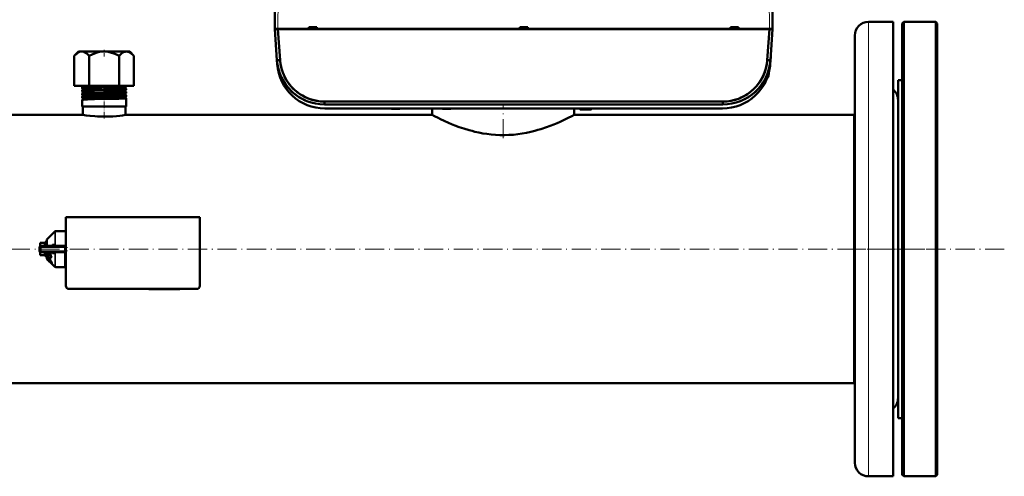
# Model space of a CAD drawing. Extents: x -2065 to 2446, y -2260 to 958.
# Tile 8 of 63: x 94 to 711, y -2260 to -1974. Entities that reach past the tile are written whole.
import ezdxf

# ---------------------------------------------------------------- set-up
doc = ezdxf.new("R2010")
doc.units = 0
doc.linetypes.add('DASHDOT', pattern=[18.5, 12, -3, 0.5, -3])

msp = doc.modelspace()

# ---------------------------------------------------------------- linework, layer by layer
at = {"color": 7, "lineweight": 50}
for p, q in [((253.43, -1979.22), (254.19, -1892.63)), ((564.67, -1892.63), (565.43, -1979.22)), ((254.02, -1979.22), (253.43, -1979.22)), ((253.45, -1979.52), (254.8, -1998.81)), ((254.03, -1979.52), (253.45, -1979.52)), ((253.45, -1979.52), (254.8, -1998.81)), ((253.45, -1979.52), (253.93, -1979.52)), ((254.03, -1979.52), (253.45, -1979.52)), ((253.93, -1979.52), (253.93, -1979.22)), ((253.93, -1979.52), (253.93, -1979.22)), ((253.93, -1979.52), (255.42, -1979.52)), ((255.43, -1979.22), (254.02, -1979.22)), ((255.45, -1979.52), (254.03, -1979.52)), ((255.45, -1979.52), (254.03, -1979.52)), ((255.42, -1979.52), (255.42, -1979.22)), ((255.42, -1979.22), (563.43, -1979.22)), ((255.42, -1979.52), (255.42, -1979.22)), ((255.42, -1979.52), (563.43, -1979.52)), ((274.85, -1979.22), (255.43, -1979.22)), ((255.45, -1979.52), (256.79, -1998.81)), ((563.41, -1979.52), (255.45, -1979.52)), ((255.45, -1979.52), (256.79, -1998.81)), ((563.41, -1979.52), (255.45, -1979.52)), ((279.84, -1978.22), (274.85, -1978.22)), ((274.85, -1979.22), (274.85, -1978.22)), ((275.31, -1979.22), (274.85, -1979.22)), ((275.1, -1979.22), (279.6, -1979.22)), ((275.3, -1979.22), (275.28, -1979.22)), ((275.35, -1978.22), (275.31, -1979.22)), ((275.41, -1979.22), (275.37, -1979.22)), ((275.41, -1979.22), (279.29, -1979.22)), ((279.33, -1979.22), (279.29, -1979.22)), ((279.35, -1978.22), (279.39, -1979.22)), ((279.85, -1979.22), (279.39, -1979.22)), ((279.41, -1979.22), (279.4, -1979.22)), ((279.85, -1979.22), (279.84, -1978.22)), ((406.93, -1979.22), (279.85, -1979.22)), ((411.93, -1978.22), (406.93, -1978.22)), ((406.93, -1979.22), (406.93, -1978.22)), ((407.39, -1979.22), (406.93, -1979.22)), ((407.18, -1979.22), (411.68, -1979.22)), ((407.38, -1979.22), (407.36, -1979.22)), ((407.43, -1978.22), (407.39, -1979.22)), ((407.49, -1979.22), (407.45, -1979.22)), ((407.49, -1979.22), (411.37, -1979.22)), ((411.41, -1979.22), (411.37, -1979.22)), ((411.43, -1978.22), (411.47, -1979.22)), ((411.93, -1979.22), (411.47, -1979.22)), ((411.49, -1979.22), (411.48, -1979.22)), ((411.93, -1979.22), (411.93, -1978.22)), ((539.01, -1979.22), (411.93, -1979.22)), ((544.01, -1978.22), (539.01, -1978.22)), ((539.01, -1979.22), (539.01, -1978.22)), ((539.47, -1979.22), (539.01, -1979.22)), ((539.26, -1979.22), (543.76, -1979.22)), ((539.46, -1979.22), (539.44, -1979.22)), ((539.51, -1978.22), (539.47, -1979.22)), ((539.57, -1979.22), (539.53, -1979.22)), ((539.57, -1979.22), (543.45, -1979.22)), ((543.49, -1979.22), (543.45, -1979.22)), ((543.51, -1978.22), (543.55, -1979.22)), ((544.01, -1979.22), (543.55, -1979.22)), ((543.57, -1979.22), (543.56, -1979.22)), ((544.01, -1979.22), (544.01, -1978.22)), ((563.43, -1979.22), (544.01, -1979.22)), ((562.06, -1998.81), (563.41, -1979.52)), ((562.06, -1998.81), (563.41, -1979.52)), ((563.41, -1979.52), (564.82, -1979.52)), ((563.41, -1979.52), (564.82, -1979.52)), ((564.84, -1979.22), (563.43, -1979.22)), ((563.43, -1979.52), (563.43, -1979.22)), ((563.43, -1979.52), (563.43, -1979.22)), ((563.43, -1979.52), (564.93, -1979.52)), ((564.06, -1998.81), (565.41, -1979.52)), ((564.06, -1998.81), (565.41, -1979.52)), ((564.06, -1998.81), (565.41, -1979.52)), ((564.82, -1979.52), (565.41, -1979.52)), ((564.82, -1979.52), (565.41, -1979.52)), ((565.43, -1979.22), (564.84, -1979.22)), ((564.93, -1979.52), (564.93, -1979.22)), ((564.93, -1979.52), (564.93, -1979.22)), ((564.93, -1979.52), (564.93, -1979.22)), ((565.41, -1979.52), (564.93, -1979.52)), ((640.97, -1974.87), (625.47, -1974.87)), ((640.97, -1974.87), (640.97, -2242.42)), ((646.57, -1975.87), (647.57, -1974.87)), ((646.57, -2258.87), (646.57, -1975.87)), ((647.57, -2259.87), (647.57, -1974.87)), ((647.57, -1974.87), (667.57, -1974.87)), ((667.57, -2259.87), (667.57, -1974.87)), ((667.57, -1974.87), (668.57, -1975.87)), ((668.57, -2258.87), (668.57, -1975.87)), ((616.97, -1983.37), (616.97, -2234.96)), ((130.44, -1993.42), (127.88, -1996.28)), ((127.88, -2014.92), (127.88, -1996.28)), ((160.72, -1993.42), (130.44, -1993.42)), ((137.22, -2014.92), (137.22, -1996.28)), ((155.91, -2014.92), (155.91, -1996.28)), ((162.69, -1993.42), (160.72, -1993.42)), ((162.69, -1993.42), (165.25, -1996.28)), ((165.25, -2014.92), (165.25, -1996.28)), ((563.88, -2001.31), (564.21, -1996.72)), ((563.89, -2001.25), (564.21, -1996.72)), ((564.08, -1998.47), (564.03, -1999.17)), ((564.1, -1998.22), (564.08, -1998.47)), ((564.21, -1996.72), (564.12, -1997.92)), ((564.21, -1996.72), (564.12, -1997.92)), ((254.97, -2001.31), (254.8, -1998.81)), ((254.97, -2001.31), (254.8, -1998.81)), ((257.37, -2002.8), (257.4, -2002.95)), ((563.68, -2003.31), (563.61, -2003.74)), ((563.88, -2001.31), (564.06, -1998.81)), ((563.88, -2001.31), (564.06, -1998.81)), ((564.03, -1999.17), (563.88, -2001.31)), ((563.89, -2001.25), (564.06, -1998.81)), ((564.06, -1998.82), (564.06, -1998.81)), ((564.06, -1998.81), (564.06, -1998.83)), ((562.82, -2008.65), (562.81, -2008.64)), ((562.88, -2007.22), (562.96, -2007.22)), ((562.98, -2007.27), (562.98, -2007.34)), ((562.98, -2007.27), (562.98, -2007.34)), ((127.88, -2014.92), (137.22, -2014.92)), ((132.81, -2016.5), (132.81, -2015.87)), ((137.22, -2014.92), (155.91, -2014.92)), ((155.91, -2014.92), (165.25, -2014.92)), ((160.32, -2015.5), (160.32, -2014.92)), ((160.32, -2017.51), (160.32, -2016.86)), ((561.1, -2011.99), (560.94, -2012.32)), ((561.1, -2011.99), (560.94, -2012.32)), ((560.94, -2012.32), (560.94, -2012.33)), ((643.97, -2168.19), (643.97, -2011.37)), ((643.97, -2011.37), (646.57, -2011.37)), ((132.81, -2018.52), (132.81, -2017.85)), ((132.81, -2020.54), (132.81, -2019.84)), ((132.81, -2022.57), (132.81, -2021.81)), ((160.32, -2019.53), (160.32, -2018.84)), ((160.32, -2021.55), (160.32, -2020.83)), ((160.32, -2027.92), (160.32, -2022.8)), ((132.81, -2027.92), (132.81, -2023.79)), ((134.49, -2027.92), (132.81, -2027.92)), ((133.12, -2033.22), (133.12, -2027.92)), ((160.32, -2027.92), (134.49, -2027.92)), ((160.02, -2033.22), (160.02, -2027.92)), ((284.73, -2026.72), (284.73, -2024.86)), ((284.73, -2024.86), (534.13, -2024.86)), ((284.73, -2024.86), (284.73, -2026.72)), ((284.73, -2024.86), (534.13, -2024.86)), ((284.73, -2026.72), (534.13, -2026.72)), ((284.73, -2026.72), (534.13, -2026.72)), ((284.9, -2029.22), (533.96, -2029.22)), ((284.9, -2029.22), (533.96, -2029.22)), ((352.12, -2033.22), (352.12, -2029.22)), ((441.02, -2033.22), (441.02, -2029.22)), ((444.63, -2029.22), (444.63, -2029.72)), ((451.93, -2029.22), (451.93, -2029.72)), ((534.13, -2026.72), (534.13, -2024.86)), ((534.13, -2024.86), (534.13, -2026.72)), ((133.12, -2033.22), (-58.98, -2033.22)), ((352.12, -2033.22), (160.02, -2033.22)), ((616.57, -2033.22), (441.02, -2033.22)), ((444.63, -2029.72), (444.73, -2029.72)), ((444.73, -2029.72), (444.72, -2029.72)), ((445.36, -2029.72), (445.44, -2029.72)), ((446.25, -2029.72), (446.18, -2029.72)), ((447.07, -2029.72), (447, -2029.72)), ((447.89, -2029.72), (447.82, -2029.72)), ((448.71, -2029.72), (448.64, -2029.72)), ((449.53, -2029.72), (449.46, -2029.72)), ((450.35, -2029.72), (450.28, -2029.72)), ((451.17, -2029.72), (451.1, -2029.72)), ((451.93, -2029.72), (451.81, -2029.72)), ((616.57, -2157.71), (616.57, -2033.22)), ((616.57, -2033.22), (616.97, -2033.22)), ((616.57, -2033.22), (616.57, -2201.52)), ((122.57, -2097.37), (122.56, -2140.37)), ((206.57, -2097.37), (122.57, -2097.37)), ((206.56, -2140.37), (206.57, -2097.37)), ((110.77, -2111.16), (115.61, -2106.32)), ((116.1, -2106.12), (122.07, -2106.12)), ((122.07, -2106.3), (122.07, -2106.12)), ((122.57, -2106.3), (122.07, -2106.3)), ((106.21, -2115.84), (106.23, -2115.82)), ((106.57, -2113.48), (106.57, -2113.61)), ((109.07, -2113.48), (106.57, -2113.48)), ((106.57, -2115.06), (106.57, -2113.61)), ((106.57, -2115.06), (106.57, -2115.5)), ((107.07, -2115.37), (122.07, -2115.37)), ((109.57, -2112.87), (109.57, -2115.37)), ((110.39, -2112.87), (109.57, -2112.87)), ((110.39, -2112.87), (110.39, -2112.87)), ((110.57, -2112.87), (110.39, -2112.87)), ((110.57, -2113.02), (110.39, -2113.02)), ((110.57, -2113.44), (110.39, -2113.44)), ((110.57, -2114.11), (110.39, -2114.11)), ((110.57, -2114.98), (110.39, -2114.98)), ((110.51, -2115.37), (110.57, -2115.09)), ((110.57, -2114.52), (110.54, -2114.98)), ((110.57, -2113.83), (110.55, -2114.11)), ((110.55, -2114.76), (110.57, -2114.82)), ((110.57, -2113.91), (110.56, -2114.11)), ((110.56, -2113.95), (110.57, -2113.98)), ((110.57, -2115.3), (110.56, -2115.37)), ((110.57, -2115.37), (110.57, -2111.65)), ((114.2, -2114.8), (115.61, -2114.78)), ((114.4, -2115.37), (114.38, -2115.37)), ((122.07, -2115.37), (122.07, -2116.37)), ((122.07, -2115.37), (122.57, -2115.37)), ((106.07, -2118.37), (106.07, -2116.37)), ((106.21, -2118.89), (106.22, -2118.9)), ((106.57, -2119.31), (106.57, -2119.23)), ((106.57, -2119.68), (106.57, -2119.31)), ((106.57, -2121.12), (106.57, -2119.68)), ((106.57, -2121.12), (106.57, -2121.25)), ((109.07, -2121.25), (106.57, -2121.25)), ((107.07, -2119.37), (122.07, -2119.37)), ((109.57, -2119.37), (109.57, -2119.62)), ((109.57, -2119.62), (109.57, -2121.87)), ((110.49, -2121.87), (109.57, -2121.87)), ((110.57, -2120.26), (110.39, -2120.26)), ((110.57, -2121.02), (110.39, -2121.02)), ((110.57, -2121.56), (110.39, -2121.56)), ((110.57, -2121.83), (110.39, -2121.83)), ((110.53, -2119.62), (110.57, -2119.42)), ((110.57, -2119.97), (110.53, -2119.58)), ((110.57, -2119.84), (110.55, -2119.52)), ((110.57, -2120.64), (110.55, -2120.41)), ((110.57, -2120.54), (110.56, -2120.39)), ((110.57, -2123.08), (110.57, -2119.37)), ((111.97, -2122.2), (111.17, -2121.89)), ((112.88, -2119.61), (112.64, -2119.37)), ((115.61, -2119.95), (114.2, -2119.93)), ((114.41, -2119.37), (114.38, -2119.37)), ((115.61, -2119.95), (115.61, -2119.91)), ((122.07, -2116.37), (122.07, -2118.37)), ((122.07, -2118.37), (122.07, -2119.37)), ((122.07, -2128.62), (122.07, -2119.37)), ((111.16, -2123.97), (110.77, -2123.58)), ((111.3, -2123.54), (111.15, -2123.69)), ((111.57, -2124.39), (111.44, -2124.13)), ((111.46, -2124.41), (111.44, -2124.43)), ((111.46, -2124.42), (111.44, -2124.43)), ((112.69, -2123.98), (111.97, -2123.47)), ((112.35, -2125.27), (112.33, -2125.25)), ((112.47, -2125.1), (112.49, -2125.12)), ((112.85, -2123.82), (112.69, -2123.98)), ((112.7, -2122.47), (113.35, -2122.71)), ((113.25, -2126.06), (112.76, -2125.66)), ((112.9, -2125.51), (113.33, -2125.87)), ((113.53, -2122.53), (113.35, -2122.71)), ((115.61, -2128.41), (113.64, -2126.45)), ((113.83, -2126.29), (113.68, -2126.43)), ((122.07, -2125.88), (122.07, -2126.12)), ((122.54, -2125.88), (122.07, -2125.88)), ((116.1, -2128.62), (122.07, -2128.62)), ((122.56, -2128.44), (122.07, -2128.44)), ((124.56, -2142.37), (204.56, -2142.37)), ((174.49, -2142.37), (174.49, -2142.47)), ((176, -2142.47), (174.49, -2142.47)), ((176, -2142.37), (176, -2142.47)), ((176, -2142.47), (177.35, -2142.47)), ((177.35, -2142.37), (177.35, -2142.47)), ((177.56, -2142.47), (177.56, -2142.37)), ((177.56, -2142.47), (178.32, -2142.47)), ((178.32, -2142.37), (178.32, -2142.47)), ((178.32, -2142.47), (182.89, -2142.47)), ((182.89, -2142.37), (182.89, -2142.47)), ((185.36, -2142.47), (182.89, -2142.47)), ((185.35, -2142.37), (185.35, -2142.47)), ((186.08, -2142.47), (185.35, -2142.47)), ((186.08, -2142.37), (186.08, -2142.47)), ((186.08, -2142.47), (189.01, -2142.47)), ((189.01, -2142.37), (189.01, -2142.47)), ((189.67, -2142.47), (189.01, -2142.47)), ((189.67, -2142.37), (189.67, -2142.47)), ((189.93, -2142.47), (189.67, -2142.47)), ((189.93, -2142.37), (189.93, -2142.47)), ((190.3, -2142.37), (190.3, -2142.47)), ((191.61, -2142.47), (190.3, -2142.47)), ((191.61, -2142.37), (191.61, -2142.47)), ((192.63, -2142.47), (191.61, -2142.47)), ((192.63, -2142.37), (192.63, -2142.47)), ((193.94, -2142.47), (192.63, -2142.47)), ((193.94, -2142.37), (193.94, -2142.47)), ((616.57, -2201.52), (616.57, -2157.71)), ((643.97, -2223.37), (643.97, -2168.19)), ((616.57, -2201.52), (-323.43, -2201.52)), ((616.57, -2201.52), (616.97, -2201.52)), ((643.97, -2223.37), (646.57, -2223.37)), ((616.97, -2234.96), (616.97, -2251.37)), ((640.97, -2242.42), (640.97, -2259.87)), ((640.97, -2259.87), (625.47, -2259.87)), ((646.57, -2258.87), (647.57, -2259.87)), ((647.57, -2259.87), (667.57, -2259.87)), ((667.57, -2259.87), (668.57, -2258.87))]:
    msp.add_line(p, q, dxfattribs=at)
at = {"color": 7, "lineweight": 18}
for p, q in [((255.43, -1979.22), (256.18, -1892.63)), ((562.67, -1892.63), (563.43, -1979.22)), ((625.47, -1974.87), (625.47, -2242.42)), ((562.65, -2008), (562.65, -2008.48)), ((562.65, -2008.48), (562.65, -2009.29)), ((445.63, -2029.22), (445.63, -2029.83)), ((115.61, -2114.78), (115.61, -2106.32)), ((116.1, -2106.12), (116.1, -2114.73)), ((109.07, -2113.61), (106.57, -2113.61)), ((106.57, -2115.06), (109.07, -2115.06)), ((107.07, -2116.37), (107.07, -2115.37)), ((109.07, -2113.48), (109.07, -2113.61)), ((109.07, -2115.06), (109.07, -2113.61)), ((109.07, -2115.06), (109.07, -2115.37)), ((110.77, -2111.16), (110.77, -2115.37)), ((107.07, -2116.37), (106.07, -2116.37)), ((107.07, -2118.37), (106.07, -2118.37)), ((109.07, -2119.68), (106.57, -2119.68)), ((106.57, -2121.12), (109.07, -2121.12)), ((107.07, -2116.37), (107.07, -2118.37)), ((122.07, -2116.37), (107.07, -2116.37)), ((107.07, -2118.37), (122.07, -2118.37)), ((107.07, -2119.37), (107.07, -2118.37)), ((109.07, -2119.37), (109.07, -2119.68)), ((109.07, -2121.12), (109.07, -2119.68)), ((109.07, -2121.12), (109.07, -2121.25)), ((110.77, -2123.58), (110.77, -2119.37)), ((115.61, -2128.41), (115.61, -2119.95)), ((116.1, -2120), (116.1, -2128.62)), ((111.53, -2123.51), (111.38, -2123.67)), ((111.53, -2124.04), (111.44, -2124.13)), ((111.72, -2124.25), (111.57, -2124.39)), ((112.03, -2124.63), (111.88, -2124.78)), ((112.29, -2124.01), (112.14, -2124.16)), ((112.47, -2125.1), (112.33, -2125.25)), ((112.9, -2125.51), (112.76, -2125.66)), ((113.07, -2124.82), (112.92, -2124.97)), ((113.36, -2125.95), (113.25, -2126.06)), ((113.62, -2125.62), (113.47, -2125.77)), ((113.85, -2126.16), (113.7, -2126.31)), ((625.47, -2242.42), (625.47, -2259.87))]:
    msp.add_line(p, q, dxfattribs=at)
at = {"color": 7, "linetype": 'DASHDOT', "lineweight": 18, "ltscale": 0.103622}
msp.add_line((146.57, -1992.48), (146.57, -1996.63), dxfattribs=at)
at = {"color": 7, "linetype": 'DASHDOT', "lineweight": 18, "ltscale": 0.000840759}
msp.add_line((562.95, -2007.72), (562.99, -2007.72), dxfattribs=at)
at = {"color": 7, "linetype": 'DASHDOT', "lineweight": 18, "ltscale": 0.042801}
msp.add_line((146.57, -2016.49), (146.57, -2014.77), dxfattribs=at)
at = {"color": 7, "linetype": 'DASHDOT', "lineweight": 18, "ltscale": 0.04545}
msp.add_line((146.57, -2018.51), (146.57, -2016.69), dxfattribs=at)
at = {"color": 7, "linetype": 'DASHDOT', "lineweight": 18, "ltscale": 0.046515}
msp.add_line((146.57, -2020.54), (146.57, -2018.68), dxfattribs=at)
at = {"color": 7, "linetype": 'DASHDOT', "lineweight": 18, "ltscale": 0.047739}
msp.add_line((146.57, -2022.56), (146.57, -2020.65), dxfattribs=at)
at = {"color": 7, "linetype": 'DASHDOT', "lineweight": 18, "ltscale": 0.345685}
msp.add_line((146.57, -2035.47), (146.57, -2021.64), dxfattribs=at)
at = {"color": 7, "linetype": 'DASHDOT', "lineweight": 18}
for p, q in [((396.57, -2047.81), (396.57, -2027.53)), ((710.57, -2117.37), (-417.43, -2117.37)), ((611.81, -2117.37), (673.73, -2117.37))]:
    msp.add_line(p, q, dxfattribs=at)
at = {"color": 7, "linetype": 'DASHDOT', "lineweight": 18, "ltscale": 0.020398}
msp.add_line((445.63, -2029.15), (445.63, -2029.96), dxfattribs=at)
at = {"color": 7, "linetype": 'DASHDOT', "lineweight": 18, "ltscale": 0.450015}
msp.add_line((123.57, -2118.37), (105.56, -2118.37), dxfattribs=at)
at = {"color": 7, "linetype": 'DASHDOT', "lineweight": 18, "ltscale": 0.45}
msp.add_line((105.57, -2116.37), (123.57, -2116.37), dxfattribs=at)
at = {"color": 7, "linetype": 'DASHDOT', "lineweight": 18, "ltscale": 0.060016}
msp.add_line((107.07, -2116.17), (107.07, -2118.57), dxfattribs=at)
at = {"color": 7, "linetype": 'DASHDOT', "lineweight": 18, "ltscale": 0.003015}
msp.add_line((179.61, -2142.36), (179.61, -2142.48), dxfattribs=at)
at = {"color": 7, "linetype": 'DASHDOT', "lineweight": 18, "ltscale": 0.003021}
msp.add_line((182.91, -2142.36), (182.91, -2142.48), dxfattribs=at)
at = {"color": 7, "lineweight": 50}
for points in [[(127.88, -1996.28), (128.76, -1995.37), (129.59, -1994.66), (130.36, -1994.13), (131.1, -1993.76), (131.86, -1993.54), (132.61, -1993.48), (133.36, -1993.56), (134.12, -1993.81), (134.91, -1994.23), (135.63, -1994.75), (136.4, -1995.42), (137.22, -1996.28)], [(137.22, -1996.28), (138.99, -1995.37), (140.63, -1994.66), (142.18, -1994.13), (143.67, -1993.76), (145.19, -1993.54), (146.68, -1993.48), (148.18, -1993.56), (149.7, -1993.81), (151.27, -1994.23), (152.73, -1994.75), (154.26, -1995.42), (155.91, -1996.28)], [(160.77, -1993.48), (160.23, -1993.49), (159.69, -1993.58), (159.14, -1993.76), (158.72, -1993.95), (158.29, -1994.18), (157.4, -1994.82), (156.44, -1995.71), (155.91, -1996.28)], [(160.77, -1993.48), (161.49, -1993.59), (162.22, -1993.84), (162.98, -1994.26), (163.77, -1994.84), (164.61, -1995.61), (165.25, -1996.28)], [(256.79, -1998.81), (256.91, -2000.04), (257.08, -2001.3), (257.44, -2003.14), (257.94, -2005.01), (258.47, -2006.59), (259.11, -2008.17), (259.86, -2009.73), (260.68, -2011.19), (261.59, -2012.63), (262.6, -2014.02), (263.7, -2015.34), (264.88, -2016.6), (266.13, -2017.79), (267.62, -2019.02), (269.17, -2020.14), (270.81, -2021.16), (272.49, -2022.04), (274.07, -2022.75), (275.66, -2023.35), (277.25, -2023.84), (279.13, -2024.29), (280.97, -2024.6), (282.24, -2024.75), (283.48, -2024.83), (284.73, -2024.86)], [(534.13, -2024.86), (535.37, -2024.83), (536.64, -2024.74), (537.87, -2024.6), (539.14, -2024.4), (540.75, -2024.06), (542.38, -2023.61), (544.03, -2023.05), (545.56, -2022.42), (547.09, -2021.68), (548.59, -2020.83), (549.68, -2020.14), (550.74, -2019.4), (552.24, -2018.22), (553.66, -2016.92), (555.01, -2015.51), (556.25, -2014.02), (557.38, -2012.46), (558.38, -2010.85), (558.91, -2009.9), (559.39, -2008.93), (559.84, -2007.95), (560.24, -2006.97), (560.92, -2005), (561.42, -2003.13), (561.78, -2001.29), (561.95, -2000.04), (562.06, -1998.81)], [(562.98, -2007.34), (562.97, -2007.24), (562.97, -2007.22), (562.96, -2007.22), (562.96, -2007.22), (562.96, -2007.22)], [(132.81, -2016.5), (132.81, -2016.5), (132.81, -2016.5), (132.81, -2016.49), (132.83, -2016.49), (133, -2016.45), (133.35, -2016.41), (134.49, -2016.34)], [(132.83, -2015.85), (132.88, -2015.84), (133.1, -2015.8), (134.49, -2015.71)], [(134.49, -2015.71), (136.14, -2015.64), (140.46, -2015.52), (151.94, -2015.25), (155.55, -2015.15), (158.58, -2015.04), (159.88, -2014.96), (160.21, -2014.92)], [(134.49, -2016.34), (136.14, -2016.28), (140.46, -2016.15), (149.85, -2015.92), (155.76, -2015.76), (159.09, -2015.63), (160.02, -2015.56), (160.25, -2015.53), (160.31, -2015.51)], [(134.49, -2017.7), (136.15, -2017.63), (140.48, -2017.5), (146.25, -2017.36), (154.23, -2017.17), (158.39, -2017.03), (159.71, -2016.96), (160.26, -2016.89), (160.3, -2016.88), (160.32, -2016.87), (160.32, -2016.87), (160.32, -2016.86), (160.32, -2016.86)], [(132.81, -2018.52), (132.81, -2018.52), (132.81, -2018.51), (132.81, -2018.51), (132.83, -2018.5), (133.04, -2018.46), (134.06, -2018.38), (134.49, -2018.36)], [(132.81, -2020.54), (132.81, -2020.54), (132.81, -2020.54), (132.81, -2020.53), (132.83, -2020.52), (133, -2020.49), (133.35, -2020.45), (134.49, -2020.38)], [(132.81, -2022.57), (132.81, -2022.56), (132.81, -2022.56), (132.81, -2022.56), (132.83, -2022.55), (133, -2022.51), (133.35, -2022.47), (134.49, -2022.4)], [(132.82, -2017.84), (132.87, -2017.82), (133.08, -2017.79), (134.49, -2017.7)], [(132.82, -2019.82), (132.88, -2019.8), (133.16, -2019.76), (134.49, -2019.68)], [(132.82, -2021.8), (132.86, -2021.79), (133.06, -2021.75), (134.49, -2021.66)], [(134.49, -2018.36), (136.14, -2018.29), (140.46, -2018.16), (152.14, -2017.88), (155.78, -2017.78), (158.7, -2017.67), (160.04, -2017.58), (160.26, -2017.54), (160.31, -2017.53)], [(134.49, -2019.68), (138.44, -2019.54), (146.2, -2019.35), (149.82, -2019.26), (155.8, -2019.11), (158.67, -2019), (160.04, -2018.91), (160.28, -2018.87), (160.32, -2018.86), (160.32, -2018.85), (160.32, -2018.84)], [(134.49, -2020.38), (138.5, -2020.24), (146.32, -2020.04), (155.09, -2019.82), (156.76, -2019.77), (159.32, -2019.65), (160.05, -2019.6), (160.27, -2019.56), (160.31, -2019.54)], [(134.49, -2021.66), (138.49, -2021.52), (146.39, -2021.32), (155.15, -2021.11), (156.82, -2021.06), (159.35, -2020.94), (160.06, -2020.89), (160.3, -2020.85), (160.32, -2020.84), (160.32, -2020.83), (160.32, -2020.83), (160.32, -2020.83)], [(134.49, -2022.4), (136.15, -2022.34), (140.48, -2022.21), (151.93, -2021.93), (156.92, -2021.78), (159.22, -2021.68), (160.15, -2021.6), (160.28, -2021.58), (160.32, -2021.56)], [(134.49, -2023.63), (136.15, -2023.57), (140.48, -2023.44), (149.7, -2023.23), (155.75, -2023.07), (157.82, -2023), (159.67, -2022.9), (160.25, -2022.84), (160.3, -2022.82), (160.32, -2022.81), (160.32, -2022.81), (160.32, -2022.81), (160.32, -2022.8)], [(132.81, -2023.78), (132.82, -2023.78), (132.86, -2023.76), (133.4, -2023.7), (134.49, -2023.63)], [(160.02, -2033.22), (158.14, -2033.5), (156.39, -2033.72), (154.28, -2033.94), (151.93, -2034.13), (150.06, -2034.22), (148.14, -2034.28), (146.26, -2034.3), (144.39, -2034.27), (142.51, -2034.2), (140.7, -2034.09), (137.78, -2033.83), (135.35, -2033.54), (133.12, -2033.22)], [(441.02, -2033.22), (439.6, -2033.95), (437.23, -2035.15), (435.69, -2035.9), (432.27, -2037.49), (430.33, -2038.34), (428.27, -2039.2), (426.08, -2040.06), (423.78, -2040.91), (420.22, -2042.1), (418.36, -2042.66), (416.46, -2043.2), (413.86, -2043.85), (411.2, -2044.43), (408.48, -2044.93), (405.75, -2045.33), (402.97, -2045.63), (400.18, -2045.82), (397.36, -2045.91), (394.59, -2045.89), (391.84, -2045.76), (389.09, -2045.52), (386.38, -2045.19), (383.85, -2044.79), (381.36, -2044.31), (378.92, -2043.77), (377.13, -2043.32), (375.37, -2042.84), (371.97, -2041.8), (369.1, -2040.82), (366.38, -2039.8), (364.29, -2038.96), (362.31, -2038.13), (359.65, -2036.94), (357.3, -2035.84), (355.8, -2035.1), (353.49, -2033.94), (352.12, -2033.22)], [(114.2, -2114.8), (114.16, -2114.97), (114.08, -2115.13), (113.98, -2115.26), (113.84, -2115.34), (113.72, -2115.37)], [(115.61, -2114.78), (115.61, -2114.84), (115.58, -2114.94), (115.5, -2115.05), (115.39, -2115.14), (115.12, -2115.26), (114.89, -2115.32), (114.4, -2115.37)], [(112.62, -2119.37), (112.74, -2120.51), (112.99, -2121.63), (113.35, -2122.71)], [(112.88, -2119.61), (113, -2120.61), (113.22, -2121.58), (113.53, -2122.53)], [(114.2, -2119.93), (114.16, -2119.76), (114.08, -2119.6), (113.98, -2119.47), (113.84, -2119.39), (113.72, -2119.37)], [(110.8, -2123.6), (110.88, -2123.79), (111.07, -2124.03), (111.44, -2124.43)], [(111.12, -2123.83), (111.13, -2123.72), (111.15, -2123.69)], [(111.63, -2124.61), (111.33, -2124.24), (111.15, -2123.95), (111.12, -2123.83)], [(111.15, -2123.69), (111.19, -2123.66), (111.32, -2123.65), (111.38, -2123.67)], [(111.3, -2123.54), (111.35, -2123.51), (111.4, -2123.5), (111.53, -2123.51)], [(111.38, -2123.67), (111.72, -2123.83), (112.14, -2124.16)], [(111.46, -2124.05), (111.49, -2124.04), (111.52, -2124.03), (111.6, -2124.06)], [(111.53, -2123.51), (111.8, -2123.63), (112.11, -2123.85), (112.29, -2124.01)], [(111.6, -2124.06), (111.74, -2124.12), (111.97, -2124.29), (112.12, -2124.42)], [(112.87, -2125.87), (112.22, -2125.23), (111.63, -2124.61)], [(113.37, -2126.09), (113.36, -2126.09), (113.35, -2126.1), (113.32, -2126.09), (113.25, -2126.06)], [(113.64, -2126.45), (113.56, -2126.43), (113.35, -2126.29)], [(113.47, -2125.77), (113.61, -2126.05), (113.7, -2126.31)], [(113.62, -2125.62), (113.8, -2125.99), (113.85, -2126.16)], [(113.7, -2126.31), (113.7, -2126.38), (113.7, -2126.4), (113.68, -2126.43)], [(113.85, -2126.16), (113.85, -2126.24), (113.84, -2126.28), (113.83, -2126.29)]]:
    msp.add_lwpolyline(points, dxfattribs=at)
at = {"color": 7, "lineweight": 18}
for points in [[(113.24, -2115.37), (113.49, -2115.09), (113.8, -2114.9), (114, -2114.82), (114.2, -2114.8)], [(115.87, -2115.37), (116.01, -2115.14), (116.09, -2114.87), (116.1, -2114.73)], [(114.2, -2119.93), (113.94, -2119.89), (113.69, -2119.78), (113.45, -2119.6), (113.24, -2119.37)], [(115.61, -2119.91), (115.58, -2119.8), (115.48, -2119.66)]]:
    msp.add_lwpolyline(points, dxfattribs=at)
at = {"color": 7, "lineweight": 50}
for centre, radius, start, end in [((625.47, -1983.37), 8.5, 90, 180.00001), ((284.73, -1996.72), 30, 184, 270), ((284.73, -1996.72), 30, 184.00008, 250.44086), ((284.73, -1996.72), 30, 184.0002, 269.99978), ((284.73, -1996.72), 30, 184.00004, 269.99996), ((284.9, -1999.22), 30, 184, 270), ((284.9, -1999.22), 30, 184.00004, 269.99996), ((284.73, -1996.86), 28, 184.00022, 269.99977), ((533.96, -1999.22), 30, 270.00004, 355.99996), ((533.96, -1999.22), 30, 270, 356), ((534.13, -1996.72), 30, 270.00022, 355.99978), ((534.13, -1996.86), 28, 270.00024, 355.99978), ((534.13, -1996.72), 30, 270, 356), ((534.13, -1996.72), 30, 290.18225, 355.99996), ((533.96, -1999.22), 30, 347.90586, 355.99998), ((533.96, -1999.22), 30, 348.08788, 355.99998), ((534.07, -1999.23), 29.88, 351.09165, 352.16004), ((534.06, -1999.23), 29.9, 351.09197, 352.15988), ((533.93, -1999.21), 30.03, 352.16173, 354.68514), ((533.93, -1999.21), 30.03, 352.16172, 354.68513), ((534.05, -1999.23), 29.91, 353.0165, 354.86391), ((534.05, -1999.23), 29.91, 353.0165, 354.86391), ((533.96, -1999.22), 30, 329.19543, 338.14297), ((533.96, -1999.22), 30, 329.21575, 338.05361), ((561.41, -2008.92), 1.3, 292.61879, 343.39845), ((561.41, -2008.92), 1.3, 292.62078, 343.39845), ((554.03, -2006.72), 9, 343.39845, 347.62217), ((554.03, -2006.72), 9, 343.39845, 347.62217), ((554.03, -2006.72), 8.99, 347.65078, 353.61026), ((554.03, -2006.72), 8.99, 347.65012, 353.61092), ((554.03, -2006.72), 8.99, 347.65078, 353.61026), ((554.03, -2006.72), 8.99, 347.65012, 353.61092), ((562.94, -2007.25), 0.0372, 354.43969, 53.89439), ((562.96, -2007.23), 0.0113, 19.23587, 79.13879), ((562.94, -2007.25), 0.0367, 354.55313, 54.14812), ((559.73, -2007.32), 3.26, 353.06649, 359.65355), ((559.74, -2007.32), 3.24, 353.05953, 359.66908), ((559.73, -2007.32), 3.26, 353.06649, 359.65355), ((559.74, -2007.32), 3.24, 353.05953, 359.66908), ((562.37, -2007.34), 0.608, 359.53469, 8.52969), ((132.83, -2015.88), 0.0275, 100.1025, 157.43932), ((132.83, -2016.5), 0.0228, 198.23641, 255.97132), ((132.49, -2017.18), 0.735, 0.84093, 63.43634), ((132.49, -2017.18), 0.735, 296.54022, 1.24178), ((132.53, -2015.18), 0.734, 293.88201, 1.29907), ((132.52, -2015.18), 0.742, 1.03366, 20.68535), ((160.62, -2016.18), 0.735, 177.99354, 244.80144), ((160.62, -2016.18), 0.734, 115.21932, 178.4369), ((160.3, -2015.49), 0.0253, 282.05053, 339.61698), ((160.3, -2016.87), 0.0246, 20.42158, 77.9906), ((132.83, -2017.86), 0.0223, 103.92589, 161.48967), ((132.82, -2018.52), 0.0192, 194.81252, 251.72029), ((132.82, -2019.84), 0.0186, 108.14038, 164.99157), ((132.82, -2020.54), 0.0165, 191.90354, 247.45485), ((132.82, -2021.82), 0.0158, 112.51364, 168.07295), ((132.82, -2022.56), 0.0145, 189.31333, 242.87355), ((132.39, -2023.18), 0.738, 0.94824, 54.54136), ((132.38, -2023.18), 0.738, 305.43263, 1.13574), ((132.46, -2019.18), 0.736, 0.88821, 60.61455), ((132.46, -2019.18), 0.736, 299.35157, 1.20894), ((132.42, -2021.18), 0.737, 0.92731, 57.64125), ((132.42, -2021.18), 0.738, 302.32379, 1.16892), ((160.66, -2018.18), 0.735, 117.95287, 178.39253), ((160.66, -2018.18), 0.736, 178.04374, 242.06341), ((160.69, -2020.18), 0.737, 178.08961, 239.15942), ((160.69, -2020.18), 0.737, 120.84905, 178.36035), ((160.73, -2022.18), 0.738, 123.88402, 178.32481), ((160.73, -2022.18), 0.738, 178.1124, 236.12899), ((160.3, -2017.51), 0.0209, 286.09759, 343.49878), ((160.31, -2018.85), 0.0202, 16.63421, 73.93968), ((160.31, -2019.53), 0.0177, 290.35161, 346.67301), ((160.31, -2020.83), 0.0171, 13.40771, 69.69712), ((160.31, -2021.55), 0.0154, 294.88235, 349.46675), ((160.31, -2022.81), 0.0148, 10.67993, 65.37686), ((533.96, -1999.22), 30, 312.20769, 320.85147), ((533.96, -1999.22), 30, 312.19602, 320.83416), ((635.47, -2023.87), 8.5, 0.07066, 49.67981), ((132.82, -2023.79), 0.0138, 117.03589, 170.51428), ((329.23, -2012.4), 17.12, 259.274, 269.99585), ((329.23, -2012.4), 17.12, 259.274, 269.99585), ((329.23, -2012.4), 17.12, 270.00414, 280.726), ((329.23, -2012.4), 17.12, 270.00414, 280.726), ((361.23, -2012.4), 17.12, 259.25657, 269.99578), ((361.23, -2012.4), 17.12, 259.25657, 269.99578), ((361.23, -2012.4), 17.12, 270.00423, 280.74343), ((361.23, -2012.4), 17.12, 270.00423, 280.74343), ((444.99, -2029.62), 0.28, 200.92483, 321.31781), ((445.36, -2029.92), 0.2, 90, 141.31782), ((445.43, -2029.92), 0.2, 38.67974, 89.67511), ((445.81, -2029.62), 0.28, 218.68393, 229.99479), ((445.81, -2029.62), 0.28, 229.99479, 321.31781), ((446.18, -2029.92), 0.2, 90, 141.31782), ((446.25, -2029.92), 0.2, 38.68219, 90), ((446.63, -2029.62), 0.28, 218.68218, 321.31781), ((447, -2029.92), 0.2, 90, 141.31782), ((447.07, -2029.92), 0.2, 38.68219, 90), ((447.45, -2029.62), 0.28, 218.68218, 321.31781), ((447.82, -2029.92), 0.2, 90, 141.31782), ((447.89, -2029.92), 0.2, 38.68219, 90), ((448.27, -2029.62), 0.28, 218.68218, 321.31781), ((448.64, -2029.92), 0.2, 90, 141.31782), ((448.71, -2029.92), 0.2, 38.68219, 90), ((449.09, -2029.62), 0.28, 218.68218, 321.31781), ((449.46, -2029.92), 0.2, 90, 141.31782), ((449.53, -2029.92), 0.2, 38.68219, 90), ((449.91, -2029.62), 0.28, 218.68218, 321.31781), ((450.28, -2029.92), 0.2, 90, 141.31782), ((450.35, -2029.92), 0.2, 38.68219, 90), ((450.73, -2029.62), 0.28, 218.68218, 321.31781), ((451.1, -2029.92), 0.2, 90, 141.31782), ((451.17, -2029.92), 0.2, 38.68219, 90), ((451.55, -2029.62), 0.28, 218.68218, 339.07517), ((116.1, -2106.82), 0.7, 90, 135.0001), ((107.07, -2116.37), 1, 90, 180.00001), ((109.07, -2112.98), 0.5, 270, 0), ((112.4, -2114.11), 2.12, 149.937, 161.4377), ((118.12, -2116.03), 7.97, 161.51402, 166.04314), ((131.18, -2119.24), 21.23, 166.24687, 168.41525), ((111.27, -2111.65), 0.7, 134.9999, 180.00001), ((107.07, -2116.37), 1.01, 166.244, 179.81645), ((107.07, -2118.37), 1, 180.00001, 270), ((109.07, -2121.75), 0.5, 360, 90), ((83.97, -2114.24), 27.1, 347.16867, 348.55567), ((99.52, -2117.81), 11.33, 343.51282, 347.01123), ((107.22, -2120.1), 3.49, 335.18316, 343.32925), ((110.49, -2121.71), 0.155, 270.67921, 298.25271), ((114.38, -2122.4), 3.03, 82.35637, 89.39186), ((114.53, -2121.28), 1.9, 70.72183, 82.47639), ((114.85, -2120.42), 0.984, 50.47326, 72.0027), ((111.27, -2123.08), 0.7, 179.99999, 225), ((111.52, -2124.1), 0.0844, 142.22808, 195.76706), ((114.96, -2121.96), 4.18, 215.65702, 222.45009), ((112.51, -2123.67), 0.981, 203.22038, 215.8096), ((115.08, -2121.85), 4.13, 215.47971, 222.35448), ((120.16, -2117.34), 11.13, 221.92856, 225.25108), ((138.15, -2122.77), 26.18, 178.73919, 181.52305), ((120.25, -2117.26), 11.04, 221.87848, 225.22638), ((107.75, -2129.25), 6.52, 42.45276, 47.90414), ((107.2, -2129.66), 7.39, 39.32748, 48.05939), ((107.48, -2129.37), 7.21, 39.13209, 48.08192), ((123.55, -2114.07), 15.84, 224.99395, 227.05538), ((123.5, -2114.12), 15.56, 224.98365, 227.08057), ((107.14, -2129.92), 7.42, 39.484, 43.08902), ((140.76, -2123.49), 28.08, 177.93171, 181.01267), ((140.67, -2123.64), 27.82, 177.71643, 180.36156), ((108.55, -2128.77), 5.6, 35.21085, 39.56923), ((117.75, -2120.81), 7.03, 226.01196, 231.24167), ((108.71, -2128.51), 5.5, 29.92081, 40.01867), ((108.91, -2128.3), 5.42, 29.62057, 39.86754), ((110.94, -2127.11), 2.7, 28.50223, 35.63683), ((112.66, -2126.19), 0.739, 13.90921, 29.73264), ((113.3, -2126.04), 0.0808, 328.14415, 19.77406), ((113.64, -2126.39), 0.0613, 264.0848, 312.07863), ((121.57, -2126.12), 1, 1.09446, 60.00091), ((116.1, -2127.92), 0.7, 224.99995, 270), ((124.56, -2140.37), 2, 179.99936, 269.99936), ((204.56, -2140.37), 2, 269.99936, 359.99936), ((635.47, -2210.87), 8.5, 310.32021, 359.92513), ((625.47, -2251.37), 8.5, 179.99999, 270)]:
    msp.add_arc(centre, radius, start, end, dxfattribs=at)
at = {"color": 7, "lineweight": 18}
for centre, radius, start, end in [((115.04, -2120.03), 1.07, 20.52413, 38.58851), ((115.13, -2120), 0.975, 359.92977, 20.38243), ((123.39, -2129.71), 5.04, 99.41855, 105.23346)]:
    msp.add_arc(centre, radius, start, end, dxfattribs=at)
at = {"color": 7, "lineweight": 50}
for centre, major_axis, ratio, start_param, end_param in [((256.79, -1998.67), (2, 0.14), 0.069587, 3.141593, 4.707513), ((256.79, -1998.67), (-2, -0.14), 0.069587, 0, 1.56593), ((562.06, -1998.67), (2, -0.14), 0.069587, 4.717255, 6.283185), ((562.06, -1998.67), (2, -0.14), 0.069587, 4.717262, 6.283185), ((110.48, -2116.18), (-0.12, -3.31), 0.202133, 3.189895, 3.45), ((116.1, -2114.9), (0.7, 0), 0.234012, 1.570796, 2.356196), ((110.48, -2118.54), (-0.19, -3.33), 0.196372, 0.14867, 0.408775), ((259.14, -1989.13), (148.2, 134.83), 0.055003, 2.933543, 3.01653), ((116.1, -2119.83), (-0.7, 0), 0.234017, 0.785397, 1.570796)]:
    msp.add_ellipse(centre, major_axis=major_axis, ratio=ratio, start_param=start_param, end_param=end_param, dxfattribs=at)
at = {"color": 7, "lineweight": 18}
for centre, major_axis, ratio, start_param, end_param in [((109.07, -2113.18), (0.5, 0), 0.866025, 4.712389, 6.283185), ((109.07, -2114.62), (0.5, 0), 0.866025, 4.712389, 6.283185), ((109.07, -2120.11), (0.5, 0), 0.866025, 0, 1.570796), ((109.07, -2121.55), (0.5, 0), 0.866025, 0, 1.570796), ((121.57, -2126.06), (1, 0), 0.993448, 0.019286, 1.047213)]:
    msp.add_ellipse(centre, major_axis=major_axis, ratio=ratio, start_param=start_param, end_param=end_param, dxfattribs=at)

doc.saveas('drawing.dxf')
